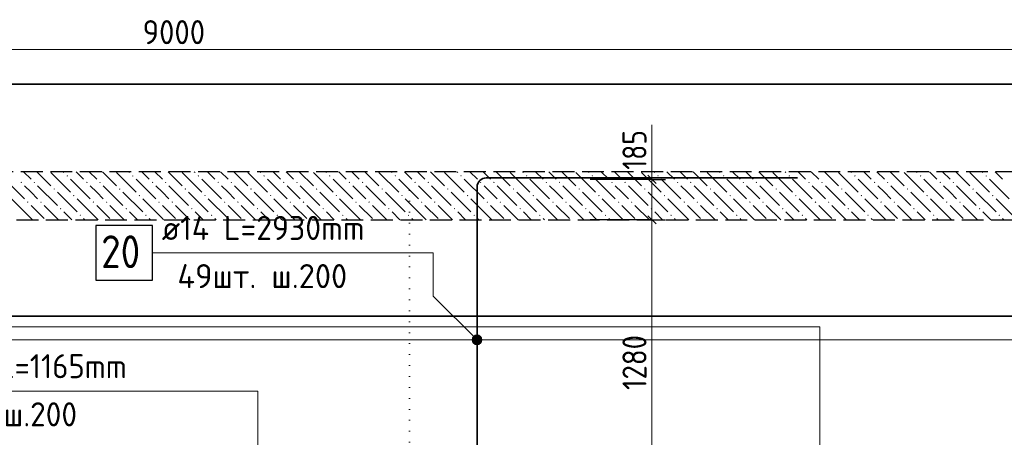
# Model space of a CAD drawing. Header units: millimetres. Extents: x 0 to 59400, y 0 to 42000.
# Tile 14 of 37: x 17367 to 26367, y 23802 to 27619. Entities that reach past the tile are written whole.
import ezdxf

# ---------------------------------------------------------------- set-up
doc = ezdxf.new("R2010")
doc.units = ezdxf.units.MM
doc.linetypes.add('______2', pattern=[270, 200, -70])
doc.linetypes.add('______9', pattern=[100, 0, -100])
for name, color, linetype, lineweight in [('Standard', 7, 'Continuous', 25), ('ЖБ Перекрытие верхний уровень', 7, '______2', 25), ('Позиционная метка линия выноска', 7, 'Continuous', 13), ('Сечения символ', 7, 'Continuous', 25), ('Стена обрамление П-обр.', 7, 'Continuous', 35)]:
    doc.layers.add(name, color=color, linetype=linetype, lineweight=lineweight)
doc.layers.add('Размерная выноска', color=7, linetype='Continuous')
doc.layers.add('Стена ДОП арматура У', color=7, linetype='Continuous', lineweight=35, true_color=0x5a2814)
doc.layers.add('Стена ДОП арматура Х', color=7, linetype='Continuous', lineweight=35, true_color=0x50140a)
doc.styles.add('ISOCPEUR', font='txt')

msp = doc.modelspace()

# ---------------------------------------------------------------- hatches: boundary and pattern name
at = {"layer": 'ЖБ Перекрытие верхний уровень', "linetype": 'Continuous', "lineweight": 18, "transparency": 33554687}
for points in [[(17794.7, 26191.7), (17801.2, 26198.2), (17807.7, 26191.7), (17801.2, 26185.2)], [(18394.7, 26191.7), (18401.2, 26198.2), (18407.7, 26191.7), (18401.2, 26185.2)], [(18994.7, 26191.7), (19001.2, 26198.2), (19007.7, 26191.7), (19001.2, 26185.2)], [(19594.7, 26191.7), (19601.2, 26198.2), (19607.7, 26191.7), (19601.2, 26185.2)], [(20194.7, 26191.7), (20201.2, 26198.2), (20207.7, 26191.7), (20201.2, 26185.2)], [(20794.7, 26191.7), (20801.2, 26198.2), (20807.7, 26191.7), (20801.2, 26185.2)], [(21394.7, 26191.7), (21401.2, 26198.2), (21407.7, 26191.7), (21401.2, 26185.2)], [(21994.7, 26191.7), (22001.2, 26198.2), (22007.7, 26191.7), (22001.2, 26185.2)], [(22594.7, 26191.7), (22601.2, 26198.2), (22607.7, 26191.7), (22601.2, 26185.2)], [(23194.7, 26191.7), (23201.2, 26198.2), (23207.7, 26191.7), (23201.2, 26185.2)], [(23794.7, 26191.7), (23801.2, 26198.2), (23807.7, 26191.7), (23801.2, 26185.2)], [(24394.7, 26191.7), (24401.2, 26198.2), (24407.7, 26191.7), (24401.2, 26185.2)], [(24994.7, 26191.7), (25001.2, 26198.2), (25007.7, 26191.7), (25001.2, 26185.2)], [(25594.7, 26191.7), (25601.2, 26198.2), (25607.7, 26191.7), (25601.2, 26185.2)], [(26194.7, 26191.7), (26201.2, 26198.2), (26207.7, 26191.7), (26201.2, 26185.2)], [(17374.7, 26131.7), (17381.2, 26138.2), (17387.7, 26131.7), (17381.2, 26125.2)], [(17494.7, 26131.7), (17501.2, 26138.2), (17507.7, 26131.7), (17501.2, 26125.2)], [(17974.7, 26131.7), (17981.2, 26138.2), (17987.7, 26131.7), (17981.2, 26125.2)], [(18094.7, 26131.7), (18101.2, 26138.2), (18107.7, 26131.7), (18101.2, 26125.2)], [(18574.7, 26131.7), (18581.2, 26138.2), (18587.7, 26131.7), (18581.2, 26125.2)], [(18694.7, 26131.7), (18701.2, 26138.2), (18707.7, 26131.7), (18701.2, 26125.2)], [(19174.7, 26131.7), (19181.2, 26138.2), (19187.7, 26131.7), (19181.2, 26125.2)], [(19294.7, 26131.7), (19301.2, 26138.2), (19307.7, 26131.7), (19301.2, 26125.2)], [(19774.7, 26131.7), (19781.2, 26138.2), (19787.7, 26131.7), (19781.2, 26125.2)], [(19894.7, 26131.7), (19901.2, 26138.2), (19907.7, 26131.7), (19901.2, 26125.2)], [(20374.7, 26131.7), (20381.2, 26138.2), (20387.7, 26131.7), (20381.2, 26125.2)], [(20494.7, 26131.7), (20501.2, 26138.2), (20507.7, 26131.7), (20501.2, 26125.2)], [(20974.7, 26131.7), (20981.2, 26138.2), (20987.7, 26131.7), (20981.2, 26125.2)], [(21094.7, 26131.7), (21101.2, 26138.2), (21107.7, 26131.7), (21101.2, 26125.2)], [(21574.7, 26131.7), (21581.2, 26138.2), (21587.7, 26131.7), (21581.2, 26125.2)], [(21694.7, 26131.7), (21701.2, 26138.2), (21707.7, 26131.7), (21701.2, 26125.2)], [(22174.7, 26131.7), (22181.2, 26138.2), (22187.7, 26131.7), (22181.2, 26125.2)], [(22294.7, 26131.7), (22301.2, 26138.2), (22307.7, 26131.7), (22301.2, 26125.2)], [(22774.7, 26131.7), (22781.2, 26138.2), (22787.7, 26131.7), (22781.2, 26125.2)], [(22894.7, 26131.7), (22901.2, 26138.2), (22907.7, 26131.7), (22901.2, 26125.2)], [(23374.7, 26131.7), (23381.2, 26138.2), (23387.7, 26131.7), (23381.2, 26125.2)], [(23494.7, 26131.7), (23501.2, 26138.2), (23507.7, 26131.7), (23501.2, 26125.2)], [(23974.7, 26131.7), (23981.2, 26138.2), (23987.7, 26131.7), (23981.2, 26125.2)], [(24094.7, 26131.7), (24101.2, 26138.2), (24107.7, 26131.7), (24101.2, 26125.2)], [(24574.7, 26131.7), (24581.2, 26138.2), (24587.7, 26131.7), (24581.2, 26125.2)], [(24694.7, 26131.7), (24701.2, 26138.2), (24707.7, 26131.7), (24701.2, 26125.2)], [(25174.7, 26131.7), (25181.2, 26138.2), (25187.7, 26131.7), (25181.2, 26125.2)], [(25294.7, 26131.7), (25301.2, 26138.2), (25307.7, 26131.7), (25301.2, 26125.2)], [(25774.7, 26131.7), (25781.2, 26138.2), (25787.7, 26131.7), (25781.2, 26125.2)], [(25894.7, 26131.7), (25901.2, 26138.2), (25907.7, 26131.7), (25901.2, 26125.2)], [(17674.7, 26071.7), (17681.2, 26078.2), (17687.7, 26071.7), (17681.2, 26065.2)], [(17854.7, 26011.7), (17861.2, 26018.2), (17867.7, 26011.7), (17861.2, 26005.2)], [(18274.7, 26071.7), (18281.2, 26078.2), (18287.7, 26071.7), (18281.2, 26065.2)], [(18454.7, 26011.7), (18461.2, 26018.2), (18467.7, 26011.7), (18461.2, 26005.2)], [(18874.7, 26071.7), (18881.2, 26078.2), (18887.7, 26071.7), (18881.2, 26065.2)], [(19054.7, 26011.7), (19061.2, 26018.2), (19067.7, 26011.7), (19061.2, 26005.2)], [(19474.7, 26071.7), (19481.2, 26078.2), (19487.7, 26071.7), (19481.2, 26065.2)], [(19654.7, 26011.7), (19661.2, 26018.2), (19667.7, 26011.7), (19661.2, 26005.2)], [(20074.7, 26071.7), (20081.2, 26078.2), (20087.7, 26071.7), (20081.2, 26065.2)], [(20254.7, 26011.7), (20261.2, 26018.2), (20267.7, 26011.7), (20261.2, 26005.2)], [(20674.7, 26071.7), (20681.2, 26078.2), (20687.7, 26071.7), (20681.2, 26065.2)], [(20854.7, 26011.7), (20861.2, 26018.2), (20867.7, 26011.7), (20861.2, 26005.2)], [(21274.7, 26071.7), (21281.2, 26078.2), (21287.7, 26071.7), (21281.2, 26065.2)], [(21454.7, 26011.7), (21461.2, 26018.2), (21467.7, 26011.7), (21461.2, 26005.2)], [(21874.7, 26071.7), (21881.2, 26078.2), (21887.7, 26071.7), (21881.2, 26065.2)], [(22054.7, 26011.7), (22061.2, 26018.2), (22067.7, 26011.7), (22061.2, 26005.2)], [(22474.7, 26071.7), (22481.2, 26078.2), (22487.7, 26071.7), (22481.2, 26065.2)], [(22654.7, 26011.7), (22661.2, 26018.2), (22667.7, 26011.7), (22661.2, 26005.2)], [(23074.7, 26071.7), (23081.2, 26078.2), (23087.7, 26071.7), (23081.2, 26065.2)], [(23254.7, 26011.7), (23261.2, 26018.2), (23267.7, 26011.7), (23261.2, 26005.2)], [(23674.7, 26071.7), (23681.2, 26078.2), (23687.7, 26071.7), (23681.2, 26065.2)], [(23854.7, 26011.7), (23861.2, 26018.2), (23867.7, 26011.7), (23861.2, 26005.2)], [(24274.7, 26071.7), (24281.2, 26078.2), (24287.7, 26071.7), (24281.2, 26065.2)], [(24454.7, 26011.7), (24461.2, 26018.2), (24467.7, 26011.7), (24461.2, 26005.2)], [(24874.7, 26071.7), (24881.2, 26078.2), (24887.7, 26071.7), (24881.2, 26065.2)], [(25054.7, 26011.7), (25061.2, 26018.2), (25067.7, 26011.7), (25061.2, 26005.2)], [(25474.7, 26071.7), (25481.2, 26078.2), (25487.7, 26071.7), (25481.2, 26065.2)], [(25654.7, 26011.7), (25661.2, 26018.2), (25667.7, 26011.7), (25661.2, 26005.2)], [(26074.7, 26071.7), (26081.2, 26078.2), (26087.7, 26071.7), (26081.2, 26065.2)], [(26254.7, 26011.7), (26261.2, 26018.2), (26267.7, 26011.7), (26261.2, 26005.2)], [(17434.7, 25951.7), (17441.2, 25958.2), (17447.7, 25951.7), (17441.2, 25945.2)], [(17554.7, 25951.7), (17561.2, 25958.2), (17567.7, 25951.7), (17561.2, 25945.2)], [(18034.7, 25951.7), (18041.2, 25958.2), (18047.7, 25951.7), (18041.2, 25945.2)], [(18154.7, 25951.7), (18161.2, 25958.2), (18167.7, 25951.7), (18161.2, 25945.2)], [(18634.7, 25951.7), (18641.2, 25958.2), (18647.7, 25951.7), (18641.2, 25945.2)], [(18754.7, 25951.7), (18761.2, 25958.2), (18767.7, 25951.7), (18761.2, 25945.2)], [(19234.7, 25951.7), (19241.2, 25958.2), (19247.7, 25951.7), (19241.2, 25945.2)], [(19354.7, 25951.7), (19361.2, 25958.2), (19367.7, 25951.7), (19361.2, 25945.2)], [(19834.7, 25951.7), (19841.2, 25958.2), (19847.7, 25951.7), (19841.2, 25945.2)], [(19954.7, 25951.7), (19961.2, 25958.2), (19967.7, 25951.7), (19961.2, 25945.2)], [(20434.7, 25951.7), (20441.2, 25958.2), (20447.7, 25951.7), (20441.2, 25945.2)], [(20554.7, 25951.7), (20561.2, 25958.2), (20567.7, 25951.7), (20561.2, 25945.2)], [(21034.7, 25951.7), (21041.2, 25958.2), (21047.7, 25951.7), (21041.2, 25945.2)], [(21154.7, 25951.7), (21161.2, 25958.2), (21167.7, 25951.7), (21161.2, 25945.2)], [(21634.7, 25951.7), (21641.2, 25958.2), (21647.7, 25951.7), (21641.2, 25945.2)], [(21754.7, 25951.7), (21761.2, 25958.2), (21767.7, 25951.7), (21761.2, 25945.2)], [(22234.7, 25951.7), (22241.2, 25958.2), (22247.7, 25951.7), (22241.2, 25945.2)], [(22354.7, 25951.7), (22361.2, 25958.2), (22367.7, 25951.7), (22361.2, 25945.2)], [(22834.7, 25951.7), (22841.2, 25958.2), (22847.7, 25951.7), (22841.2, 25945.2)], [(22954.7, 25951.7), (22961.2, 25958.2), (22967.7, 25951.7), (22961.2, 25945.2)], [(23434.7, 25951.7), (23441.2, 25958.2), (23447.7, 25951.7), (23441.2, 25945.2)], [(23554.7, 25951.7), (23561.2, 25958.2), (23567.7, 25951.7), (23561.2, 25945.2)], [(24034.7, 25951.7), (24041.2, 25958.2), (24047.7, 25951.7), (24041.2, 25945.2)], [(24154.7, 25951.7), (24161.2, 25958.2), (24167.7, 25951.7), (24161.2, 25945.2)], [(24634.7, 25951.7), (24641.2, 25958.2), (24647.7, 25951.7), (24641.2, 25945.2)], [(24754.7, 25951.7), (24761.2, 25958.2), (24767.7, 25951.7), (24761.2, 25945.2)], [(25234.7, 25951.7), (25241.2, 25958.2), (25247.7, 25951.7), (25241.2, 25945.2)], [(25354.7, 25951.7), (25361.2, 25958.2), (25367.7, 25951.7), (25361.2, 25945.2)], [(25834.7, 25951.7), (25841.2, 25958.2), (25847.7, 25951.7), (25841.2, 25945.2)], [(25954.7, 25951.7), (25961.2, 25958.2), (25967.7, 25951.7), (25961.2, 25945.2)], [(17734.7, 25891.7), (17741.2, 25898.2), (17747.7, 25891.7), (17741.2, 25885.2)], [(17914.7, 25831.7), (17921.2, 25838.2), (17927.7, 25831.7), (17921.2, 25825.2)], [(18334.7, 25891.7), (18341.2, 25898.2), (18347.7, 25891.7), (18341.2, 25885.2)], [(18514.7, 25831.7), (18521.2, 25838.2), (18527.7, 25831.7), (18521.2, 25825.2)], [(18934.7, 25891.7), (18941.2, 25898.2), (18947.7, 25891.7), (18941.2, 25885.2)], [(19114.7, 25831.7), (19121.2, 25838.2), (19127.7, 25831.7), (19121.2, 25825.2)], [(19534.7, 25891.7), (19541.2, 25898.2), (19547.7, 25891.7), (19541.2, 25885.2)], [(19714.7, 25831.7), (19721.2, 25838.2), (19727.7, 25831.7), (19721.2, 25825.2)], [(20134.7, 25891.7), (20141.2, 25898.2), (20147.7, 25891.7), (20141.2, 25885.2)], [(20314.7, 25831.7), (20321.2, 25838.2), (20327.7, 25831.7), (20321.2, 25825.2)], [(20734.7, 25891.7), (20741.2, 25898.2), (20747.7, 25891.7), (20741.2, 25885.2)], [(20914.7, 25831.7), (20921.2, 25838.2), (20927.7, 25831.7), (20921.2, 25825.2)], [(21334.7, 25891.7), (21341.2, 25898.2), (21347.7, 25891.7), (21341.2, 25885.2)], [(21514.7, 25831.7), (21521.2, 25838.2), (21527.7, 25831.7), (21521.2, 25825.2)], [(21934.7, 25891.7), (21941.2, 25898.2), (21947.7, 25891.7), (21941.2, 25885.2)], [(22114.7, 25831.7), (22121.2, 25838.2), (22127.7, 25831.7), (22121.2, 25825.2)], [(22534.7, 25891.7), (22541.2, 25898.2), (22547.7, 25891.7), (22541.2, 25885.2)], [(22714.7, 25831.7), (22721.2, 25838.2), (22727.7, 25831.7), (22721.2, 25825.2)], [(23134.7, 25891.7), (23141.2, 25898.2), (23147.7, 25891.7), (23141.2, 25885.2)], [(23314.7, 25831.7), (23321.2, 25838.2), (23327.7, 25831.7), (23321.2, 25825.2)], [(23734.7, 25891.7), (23741.2, 25898.2), (23747.7, 25891.7), (23741.2, 25885.2)], [(23914.7, 25831.7), (23921.2, 25838.2), (23927.7, 25831.7), (23921.2, 25825.2)], [(24334.7, 25891.7), (24341.2, 25898.2), (24347.7, 25891.7), (24341.2, 25885.2)], [(24514.7, 25831.7), (24521.2, 25838.2), (24527.7, 25831.7), (24521.2, 25825.2)], [(24934.7, 25891.7), (24941.2, 25898.2), (24947.7, 25891.7), (24941.2, 25885.2)], [(25114.7, 25831.7), (25121.2, 25838.2), (25127.7, 25831.7), (25121.2, 25825.2)], [(25534.7, 25891.7), (25541.2, 25898.2), (25547.7, 25891.7), (25541.2, 25885.2)], [(25714.7, 25831.7), (25721.2, 25838.2), (25727.7, 25831.7), (25721.2, 25825.2)], [(26134.7, 25891.7), (26141.2, 25898.2), (26147.7, 25891.7), (26141.2, 25885.2)], [(26314.7, 25831.7), (26321.2, 25838.2), (26327.7, 25831.7), (26321.2, 25825.2)]]:
    msp.add_hatch(color=7, dxfattribs=at).paths.add_polyline_path(points, flags=16)
at = {"layer": 'Позиционная метка линия выноска', "linetype": 'Continuous', "lineweight": 13, "transparency": 33554687}
for points in [[(21504.2, 24704.8), (21536, 24736.6), (21515.6, 24725.1)], [(21536, 24736.6), (21504.2, 24704.8), (21504.2, 24681.9)], [(21536, 24736.6), (21504.2, 24681.9), (21558.9, 24736.6)], [(21558.9, 24736.6), (21504.2, 24681.9), (21515.6, 24661.5)], [(21558.9, 24736.6), (21515.6, 24661.5), (21579.3, 24725.1)], [(21579.3, 24725.1), (21515.6, 24661.5), (21536, 24650)], [(21579.3, 24725.1), (21536, 24650), (21590.7, 24704.8)], [(21590.7, 24704.8), (21536, 24650), (21558.9, 24650)], [(21590.7, 24704.8), (21558.9, 24650), (21590.7, 24681.9)], [(21590.7, 24681.9), (21558.9, 24650), (21579.3, 24661.5)]]:
    msp.add_hatch(color=7, dxfattribs=at).paths.add_polyline_path(points)

# ---------------------------------------------------------------- linework, layer by layer
at = {"layer": 'Standard', "color": 7, "linetype": 'Continuous', "lineweight": 13, "transparency": 33554687}
for p, q in [((9787.5, 27345.6), (27787.5, 27345.6)), ((23146.6, 26159.9), (23146.6, 26234.9)), ((23146.6, 25789.9), (23146.6, 23229.9))]:
    msp.add_line(p, q, dxfattribs=at)
at = {"layer": 'Standard', "color": 7, "linetype": 'Continuous', "lineweight": 25, "transparency": 33554687}
for p, q in [((23109.1, 26197.4), (23184.1, 26122.4)), ((23109.1, 25827.4), (23184.1, 25752.4))]:
    msp.add_line(p, q, dxfattribs=at)
at = {"layer": 'Standard', "color": 7, "linetype": 'Continuous', "lineweight": -3, "transparency": 33554687}
for p, q in [((23146.6, 26159.9), (23021.6, 26159.9)), ((23146.6, 26159.9), (23271.6, 26159.9)), ((23146.6, 25789.9), (23021.6, 25789.9)), ((23146.6, 25789.9), (23271.6, 25789.9))]:
    msp.add_line(p, q, dxfattribs=at)
at = {"layer": 'Standard', "color": 254, "linetype": 'Continuous', "lineweight": 35, "true_color": 0xc4c4ff, "transparency": 33554687}
msp.add_lwpolyline([(2848.1, 19349.9), (37787.5, 19349.9), (37787.5, 27029.9), (2848.1, 27029.9), (2848.1, 19349.9)], dxfattribs=at)
at = {"layer": 'Standard', "color": 7, "linetype": 'Continuous', "lineweight": -3, "transparency": 33554687}
for points in [[(23146.6, 26159.9), (23129.7, 26159.9), (23129.7, 26159.9), (22581.5, 26159.9)], [(23146.6, 25789.9), (23129.7, 25789.9), (23129.7, 25789.9), (22581.5, 25789.9)]]:
    msp.add_lwpolyline(points, dxfattribs=at)
at = {"layer": 'Standard', "color": 7, "linetype": 'Continuous', "lineweight": 13, "transparency": 33554687}
msp.add_lwpolyline([(23146.6, 26159.9), (23146.6, 26154.2), (23146.6, 26154.2), (23146.6, 25789.9)], dxfattribs=at)
at = {"layer": 'ЖБ Перекрытие верхний уровень', "color": 7, "linetype": '______2', "lineweight": 25, "transparency": 33554687}
for p, q in [((37287.5, 26229.9), (10087.5, 26229.9)), ((10587.5, 25789.9), (36787.5, 25789.9))]:
    msp.add_line(p, q, dxfattribs=at)
at = {"layer": 'ЖБ Перекрытие верхний уровень', "color": 9, "linetype": 'Continuous', "lineweight": 18, "true_color": 0xc7c7c7, "transparency": 33554687}
for p, q in [((17402.9, 26229.9), (17471.2, 26161.7)), ((17522.9, 26229.9), (17651.2, 26101.7)), ((17651.2, 26221.7), (17831.2, 26041.7)), ((17771.2, 26221.7), (17762.9, 26229.9)), ((17882.9, 26229.9), (17951.2, 26161.7)), ((18002.9, 26229.9), (18071.2, 26161.7)), ((18122.9, 26229.9), (18251.2, 26101.7)), ((18251.2, 26221.7), (18431.2, 26041.7)), ((18371.2, 26221.7), (18362.9, 26229.9)), ((18482.9, 26229.9), (18551.2, 26161.7)), ((18602.9, 26229.9), (18671.2, 26161.7)), ((18722.9, 26229.9), (18851.2, 26101.7)), ((18851.2, 26221.7), (19031.2, 26041.7)), ((18971.2, 26221.7), (18962.9, 26229.9)), ((19082.9, 26229.9), (19151.2, 26161.7)), ((19202.9, 26229.9), (19271.2, 26161.7)), ((19322.9, 26229.9), (19451.2, 26101.7)), ((19451.2, 26221.7), (19631.2, 26041.7)), ((19571.2, 26221.7), (19562.9, 26229.9)), ((19682.9, 26229.9), (19751.2, 26161.7)), ((19802.9, 26229.9), (19871.2, 26161.7)), ((19922.9, 26229.9), (20051.2, 26101.7)), ((20051.2, 26221.7), (20231.2, 26041.7)), ((20171.2, 26221.7), (20162.9, 26229.9)), ((20282.9, 26229.9), (20351.2, 26161.7)), ((20402.9, 26229.9), (20471.2, 26161.7)), ((20522.9, 26229.9), (20651.2, 26101.7)), ((20651.2, 26221.7), (20831.2, 26041.7)), ((20771.2, 26221.7), (20762.9, 26229.9)), ((20882.9, 26229.9), (20951.2, 26161.7)), ((21002.9, 26229.9), (21071.2, 26161.7)), ((21122.9, 26229.9), (21251.2, 26101.7)), ((21251.2, 26221.7), (21431.2, 26041.7)), ((21371.2, 26221.7), (21362.9, 26229.9)), ((21482.9, 26229.9), (21551.2, 26161.7)), ((21602.9, 26229.9), (21671.2, 26161.7)), ((21722.9, 26229.9), (21851.2, 26101.7)), ((21851.2, 26221.7), (22031.2, 26041.7)), ((21971.2, 26221.7), (21962.9, 26229.9)), ((22082.9, 26229.9), (22151.2, 26161.7)), ((22202.9, 26229.9), (22271.2, 26161.7)), ((22322.9, 26229.9), (22451.2, 26101.7)), ((22451.2, 26221.7), (22631.2, 26041.7)), ((22571.2, 26221.7), (22562.9, 26229.9)), ((22682.9, 26229.9), (22751.2, 26161.7)), ((22802.9, 26229.9), (22871.2, 26161.7)), ((22922.9, 26229.9), (23051.2, 26101.7)), ((23051.2, 26221.7), (23231.2, 26041.7)), ((23171.2, 26221.7), (23162.9, 26229.9)), ((23282.9, 26229.9), (23351.2, 26161.7)), ((23402.9, 26229.9), (23471.2, 26161.7)), ((23522.9, 26229.9), (23651.2, 26101.7)), ((23651.2, 26221.7), (23831.2, 26041.7)), ((23771.2, 26221.7), (23762.9, 26229.9)), ((23882.9, 26229.9), (23951.2, 26161.7)), ((24002.9, 26229.9), (24071.2, 26161.7)), ((24122.9, 26229.9), (24251.2, 26101.7)), ((24251.2, 26221.7), (24431.2, 26041.7)), ((24371.2, 26221.7), (24362.9, 26229.9)), ((24482.9, 26229.9), (24551.2, 26161.7)), ((24602.9, 26229.9), (24671.2, 26161.7)), ((24722.9, 26229.9), (24851.2, 26101.7)), ((24851.2, 26221.7), (25031.2, 26041.7)), ((24971.2, 26221.7), (24962.9, 26229.9)), ((25082.9, 26229.9), (25151.2, 26161.7)), ((25202.9, 26229.9), (25271.2, 26161.7)), ((25322.9, 26229.9), (25451.2, 26101.7)), ((25451.2, 26221.7), (25631.2, 26041.7)), ((25571.2, 26221.7), (25562.9, 26229.9)), ((25682.9, 26229.9), (25751.2, 26161.7)), ((25802.9, 26229.9), (25871.2, 26161.7)), ((25922.9, 26229.9), (26051.2, 26101.7)), ((26051.2, 26221.7), (26231.2, 26041.7)), ((26171.2, 26221.7), (26162.9, 26229.9)), ((26282.9, 26229.9), (26351.2, 26161.7)), ((17231.2, 26161.7), (17411.2, 25981.7)), ((17471.2, 26041.7), (17411.2, 26101.7)), ((17531.2, 26101.7), (17711.2, 25921.7)), ((17831.2, 26161.7), (18011.2, 25981.7)), ((18071.2, 26041.7), (18011.2, 26101.7)), ((18131.2, 26101.7), (18311.2, 25921.7)), ((18431.2, 26161.7), (18611.2, 25981.7)), ((18671.2, 26041.7), (18611.2, 26101.7)), ((18731.2, 26101.7), (18911.2, 25921.7)), ((19031.2, 26161.7), (19211.2, 25981.7)), ((19271.2, 26041.7), (19211.2, 26101.7)), ((19331.2, 26101.7), (19511.2, 25921.7)), ((19631.2, 26161.7), (19811.2, 25981.7)), ((19871.2, 26041.7), (19811.2, 26101.7)), ((19931.2, 26101.7), (20111.2, 25921.7)), ((20231.2, 26161.7), (20411.2, 25981.7)), ((20471.2, 26041.7), (20411.2, 26101.7)), ((20531.2, 26101.7), (20711.2, 25921.7)), ((20831.2, 26161.7), (21011.2, 25981.7)), ((21071.2, 26041.7), (21011.2, 26101.7)), ((21131.2, 26101.7), (21311.2, 25921.7)), ((21431.2, 26161.7), (21611.2, 25981.7)), ((21671.2, 26041.7), (21611.2, 26101.7)), ((21731.2, 26101.7), (21911.2, 25921.7)), ((22031.2, 26161.7), (22211.2, 25981.7)), ((22271.2, 26041.7), (22211.2, 26101.7)), ((22331.2, 26101.7), (22511.2, 25921.7)), ((22631.2, 26161.7), (22811.2, 25981.7)), ((22871.2, 26041.7), (22811.2, 26101.7)), ((22931.2, 26101.7), (23111.2, 25921.7)), ((23231.2, 26161.7), (23411.2, 25981.7)), ((23471.2, 26041.7), (23411.2, 26101.7)), ((23531.2, 26101.7), (23711.2, 25921.7)), ((23831.2, 26161.7), (24011.2, 25981.7)), ((24071.2, 26041.7), (24011.2, 26101.7)), ((24131.2, 26101.7), (24311.2, 25921.7)), ((24431.2, 26161.7), (24611.2, 25981.7)), ((24671.2, 26041.7), (24611.2, 26101.7)), ((24731.2, 26101.7), (24911.2, 25921.7)), ((25031.2, 26161.7), (25211.2, 25981.7)), ((25271.2, 26041.7), (25211.2, 26101.7)), ((25331.2, 26101.7), (25511.2, 25921.7)), ((25631.2, 26161.7), (25811.2, 25981.7)), ((25871.2, 26041.7), (25811.2, 26101.7)), ((25931.2, 26101.7), (26111.2, 25921.7)), ((26231.2, 26161.7), (26411.2, 25981.7)), ((17531.2, 25981.7), (17471.2, 26041.7)), ((17711.2, 26041.7), (17891.2, 25861.7)), ((18131.2, 25981.7), (18071.2, 26041.7)), ((18311.2, 26041.7), (18491.2, 25861.7)), ((18731.2, 25981.7), (18671.2, 26041.7)), ((18911.2, 26041.7), (19091.2, 25861.7)), ((19331.2, 25981.7), (19271.2, 26041.7)), ((19511.2, 26041.7), (19691.2, 25861.7)), ((19931.2, 25981.7), (19871.2, 26041.7)), ((20111.2, 26041.7), (20291.2, 25861.7)), ((20531.2, 25981.7), (20471.2, 26041.7)), ((20711.2, 26041.7), (20891.2, 25861.7)), ((21131.2, 25981.7), (21071.2, 26041.7)), ((21311.2, 26041.7), (21491.2, 25861.7)), ((21731.2, 25981.7), (21671.2, 26041.7)), ((21911.2, 26041.7), (22091.2, 25861.7)), ((22331.2, 25981.7), (22271.2, 26041.7)), ((22511.2, 26041.7), (22691.2, 25861.7)), ((22931.2, 25981.7), (22871.2, 26041.7)), ((23111.2, 26041.7), (23291.2, 25861.7)), ((23531.2, 25981.7), (23471.2, 26041.7)), ((23711.2, 26041.7), (23891.2, 25861.7)), ((24131.2, 25981.7), (24071.2, 26041.7)), ((24311.2, 26041.7), (24491.2, 25861.7)), ((24731.2, 25981.7), (24671.2, 26041.7)), ((24911.2, 26041.7), (25091.2, 25861.7)), ((25331.2, 25981.7), (25271.2, 26041.7)), ((25511.2, 26041.7), (25691.2, 25861.7)), ((25931.2, 25981.7), (25871.2, 26041.7)), ((26111.2, 26041.7), (26291.2, 25861.7)), ((17471.2, 25801.7), (17291.2, 25981.7)), ((17471.2, 25921.7), (17591.2, 25801.7)), ((17591.2, 25921.7), (17722.9, 25789.9)), ((18071.2, 25801.7), (17891.2, 25981.7)), ((18071.2, 25921.7), (18191.2, 25801.7)), ((18191.2, 25921.7), (18322.9, 25789.9)), ((18671.2, 25801.7), (18491.2, 25981.7)), ((18671.2, 25921.7), (18791.2, 25801.7)), ((18791.2, 25921.7), (18922.9, 25789.9)), ((19271.2, 25801.7), (19091.2, 25981.7)), ((19271.2, 25921.7), (19391.2, 25801.7)), ((19391.2, 25921.7), (19522.9, 25789.9)), ((19871.2, 25801.7), (19691.2, 25981.7)), ((19871.2, 25921.7), (19991.2, 25801.7)), ((19991.2, 25921.7), (20122.9, 25789.9)), ((20471.2, 25801.7), (20291.2, 25981.7)), ((20471.2, 25921.7), (20591.2, 25801.7)), ((20591.2, 25921.7), (20722.9, 25789.9)), ((21071.2, 25801.7), (20891.2, 25981.7)), ((21071.2, 25921.7), (21191.2, 25801.7)), ((21191.2, 25921.7), (21322.9, 25789.9)), ((21671.2, 25801.7), (21491.2, 25981.7)), ((21671.2, 25921.7), (21791.2, 25801.7)), ((21791.2, 25921.7), (21922.9, 25789.9)), ((22271.2, 25801.7), (22091.2, 25981.7)), ((22271.2, 25921.7), (22391.2, 25801.7)), ((22391.2, 25921.7), (22522.9, 25789.9)), ((22871.2, 25801.7), (22691.2, 25981.7)), ((22871.2, 25921.7), (22991.2, 25801.7)), ((22991.2, 25921.7), (23122.9, 25789.9)), ((23471.2, 25801.7), (23291.2, 25981.7)), ((23471.2, 25921.7), (23591.2, 25801.7)), ((23591.2, 25921.7), (23722.9, 25789.9)), ((24071.2, 25801.7), (23891.2, 25981.7)), ((24071.2, 25921.7), (24191.2, 25801.7)), ((24191.2, 25921.7), (24322.9, 25789.9)), ((24671.2, 25801.7), (24491.2, 25981.7)), ((24671.2, 25921.7), (24791.2, 25801.7)), ((24791.2, 25921.7), (24922.9, 25789.9)), ((25271.2, 25801.7), (25091.2, 25981.7)), ((25271.2, 25921.7), (25391.2, 25801.7)), ((25391.2, 25921.7), (25522.9, 25789.9)), ((25871.2, 25801.7), (25691.2, 25981.7)), ((25871.2, 25921.7), (25991.2, 25801.7)), ((25991.2, 25921.7), (26122.9, 25789.9)), ((26471.2, 25801.7), (26291.2, 25981.7)), ((17842.9, 25789.9), (17771.2, 25861.7)), ((18442.9, 25789.9), (18371.2, 25861.7)), ((19042.9, 25789.9), (18971.2, 25861.7)), ((19642.9, 25789.9), (19571.2, 25861.7)), ((20242.9, 25789.9), (20171.2, 25861.7)), ((20842.9, 25789.9), (20771.2, 25861.7)), ((21442.9, 25789.9), (21371.2, 25861.7)), ((22042.9, 25789.9), (21971.2, 25861.7)), ((22642.9, 25789.9), (22571.2, 25861.7)), ((23242.9, 25789.9), (23171.2, 25861.7)), ((23842.9, 25789.9), (23771.2, 25861.7)), ((24442.9, 25789.9), (24371.2, 25861.7)), ((25042.9, 25789.9), (24971.2, 25861.7)), ((25642.9, 25789.9), (25571.2, 25861.7)), ((26242.9, 25789.9), (26171.2, 25861.7)), ((17471.2, 25801.7), (17482.9, 25789.9)), ((17951.2, 25801.7), (17962.9, 25789.9)), ((18071.2, 25801.7), (18082.9, 25789.9)), ((18551.2, 25801.7), (18562.9, 25789.9)), ((18671.2, 25801.7), (18682.9, 25789.9)), ((19151.2, 25801.7), (19162.9, 25789.9)), ((19271.2, 25801.7), (19282.9, 25789.9)), ((19751.2, 25801.7), (19762.9, 25789.9)), ((19871.2, 25801.7), (19882.9, 25789.9)), ((20351.2, 25801.7), (20362.9, 25789.9)), ((20471.2, 25801.7), (20482.9, 25789.9)), ((20951.2, 25801.7), (20962.9, 25789.9)), ((21071.2, 25801.7), (21082.9, 25789.9)), ((21551.2, 25801.7), (21562.9, 25789.9)), ((21671.2, 25801.7), (21682.9, 25789.9)), ((22151.2, 25801.7), (22162.9, 25789.9)), ((22271.2, 25801.7), (22282.9, 25789.9)), ((22751.2, 25801.7), (22762.9, 25789.9)), ((22871.2, 25801.7), (22882.9, 25789.9)), ((23351.2, 25801.7), (23362.9, 25789.9)), ((23471.2, 25801.7), (23482.9, 25789.9)), ((23951.2, 25801.7), (23962.9, 25789.9)), ((24071.2, 25801.7), (24082.9, 25789.9)), ((24551.2, 25801.7), (24562.9, 25789.9)), ((24671.2, 25801.7), (24682.9, 25789.9)), ((25151.2, 25801.7), (25162.9, 25789.9)), ((25271.2, 25801.7), (25282.9, 25789.9)), ((25751.2, 25801.7), (25762.9, 25789.9)), ((25871.2, 25801.7), (25882.9, 25789.9)), ((26351.2, 25801.7), (26362.9, 25789.9))]:
    msp.add_line(p, q, dxfattribs=at)
at = {"layer": 'Позиционная метка линия выноска', "color": 7, "linetype": 'Continuous', "lineweight": 13, "transparency": 33554687}
for p, q in [((21515.6, 24725.1), (21515.6, 24725.1)), ((21515.6, 24661.5), (21515.6, 24661.5)), ((21579.3, 24725.1), (21579.3, 24725.1)), ((21579.3, 24661.5), (21579.3, 24661.5))]:
    msp.add_line(p, q, dxfattribs=at)
for points in [[(18581.5, 25488.3), (21147.5, 25488.3), (21147.5, 25093.3), (21547.5, 24693.3)], [(16654.8, 24224.9), (19544.8, 24224.9), (19544.8, 21689.9), (19944.8, 21289.9)]]:
    msp.add_lwpolyline(points, dxfattribs=at)
at = {"layer": 'Позиционная метка линия выноска', "color": 240, "linetype": 'Continuous', "lineweight": 13, "transparency": 33554687}
msp.add_lwpolyline([(16194.8, 24811.1), (24681.9, 24811.1), (24681.9, 17238.1), (16194.8, 17238.1), (16194.8, 24811.1)], dxfattribs=at)
at = {"layer": 'Позиционная метка линия выноска', "color": 7, "linetype": 'Continuous', "lineweight": 13, "transparency": 33554687}
msp.add_circle((21547.5, 24693.3), 45, dxfattribs=at)
at = {"layer": 'Размерная выноска', "color": 7, "linetype": 'Continuous', "lineweight": 13, "transparency": 33554687}
msp.add_line((23146.6, 26159.9), (23146.6, 26659.9), dxfattribs=at)
at = {"layer": 'Сечения символ', "color": 7, "linetype": '______9', "lineweight": 13, "transparency": 33554687}
msp.add_line((20930.1, 26059.6), (20930.1, 19696.2), dxfattribs=at)
at = {"layer": 'Стена ДОП арматура У', "color": 19, "linetype": 'Continuous', "lineweight": 35, "true_color": 0x5a2814, "transparency": 33554687}
msp.add_line((33175.5, 24909.9), (9799.5, 24909.9), dxfattribs=at)
at = {"layer": 'Стена ДОП арматура Х', "color": 251, "linetype": 'Continuous', "lineweight": 13, "true_color": 0x494949, "transparency": 33554687}
msp.add_line((12207.5, 24693.3), (31127.5, 24693.3), dxfattribs=at)
at = {"layer": 'Стена ДОП арматура Х', "color": 28, "linetype": 'Continuous', "lineweight": 35, "true_color": 0x50140a, "transparency": 33554687}
msp.add_lwpolyline([(24477.5, 26173.9), (21630.5, 26173.9), (21615.1, 26171.8), (21599.3, 26166.6), (21584.8, 26158.4), (21572.9, 26148.5), (21562.9, 26136.6), (21554.8, 26122.1), (21549.6, 26106.3), (21547.5, 26090.9), (21547.5, 23243.9)], dxfattribs=at)
at = {"layer": 'Стена ДОП арматура Х', "color": 7, "linetype": 'Continuous', "lineweight": 25, "transparency": 33554687}
msp.add_lwpolyline([(18061.5, 25238.3), (18581.5, 25238.3), (18581.5, 25738.3), (18061.5, 25738.3), (18061.5, 25238.3)], dxfattribs=at)

# ---------------------------------------------------------------- texts
at = {"layer": 'Standard', "color": 7, "linetype": 'Continuous', "lineweight": 25, "transparency": 33554687, "insert": (18490.5, 27395.5), "char_height": 220, "width": 718.094, "attachment_point": 7, "style": 'ISOCPEUR'}
msp.add_mtext('\\W0.93;9000', dxfattribs=at)
at = {"layer": 'Standard', "color": 7, "linetype": 'Continuous', "lineweight": 25, "transparency": 33554687, "char_height": 220, "attachment_point": 7, "rotation": 90, "style": 'ISOCPEUR'}
for s, insert, width in [('\\W0.83;185', (23096.6, 26247.4), 508.571), ('\\W0.87;1280', (23096.6, 24234.9), 666.903)]:
    msp.add_mtext(s, dxfattribs=dict(at, insert=insert, width=width))
at = {"layer": 'Стена ДОП арматура Х', "color": 7, "linetype": 'Continuous', "lineweight": 13, "transparency": 33554687, "attachment_point": 7, "style": 'ISOCPEUR'}
for s, insert, char_height, width in [('\\W0.96;ø14 L=2930mm ', (18665.5, 25605.6), 220, 2172.605), ('\\W0.87;20', (18111.5, 25348.3), 300, 550.811), ('\\W0.98;49шт. ш.200 ', (18808.5, 25165.6), 220, 1888.522)]:
    msp.add_mtext(s, dxfattribs=dict(at, insert=insert, char_height=char_height, width=width))
at = {"layer": 'Стена обрамление П-обр.', "color": 7, "linetype": 'Continuous', "lineweight": 13, "transparency": 33554687, "char_height": 220, "attachment_point": 7, "style": 'ISOCPEUR'}
for s, insert, width in [('\\W0.93;ø8 L=1165mm ', (16724.8, 24342.3), 1949.975), ('\\W0.95;ш.200 ', (17219.8, 23902.2), 962.136)]:
    msp.add_mtext(s, dxfattribs=dict(at, insert=insert, width=width))

doc.saveas('drawing.dxf')
